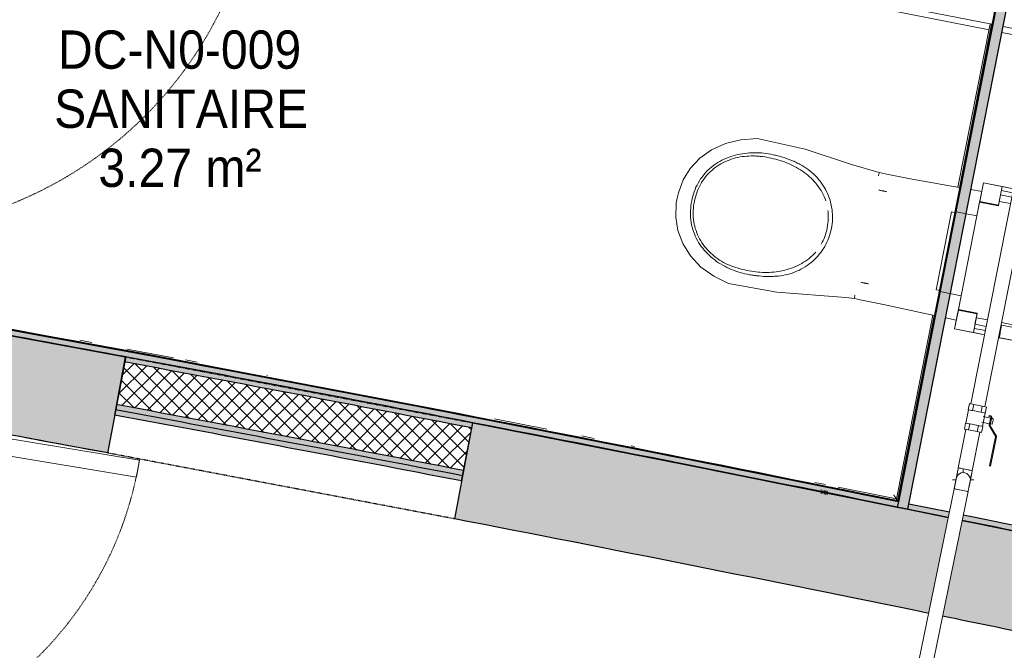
# Model space of a CAD drawing. Header units: millimetres. Extents: x -24070 to 30874, y -36590 to 4541.
# Tile 82 of 94: x 3655 to 5971, y -23585 to -22103. Entities that reach past the tile are written whole.
import ezdxf

# ---------------------------------------------------------------- set-up
doc = ezdxf.new("R2010")
doc.units = ezdxf.units.MM
for name, pattern in [('Centre', [29.999999, 12, -6, 6, -6]), ('Tiret', [2.5, 1.25, -1.25]), ('Tiret_2_', [2.5, 1.25, -1.25])]:
    doc.linetypes.add(name, pattern=pattern)
doc.layers.add('A-AREA', color=4, linetype='Tiret', lineweight=100, true_color=0x00ffff)
doc.layers.add('A-DOOR-HDLN', color=5, linetype='Tiret', lineweight=25, true_color=0x0000ff)
for name, color, linetype, lineweight in [('A-AREA-IDEN', 7, 'Continuous', 30), ('A-DOOR', 7, 'Continuous', 25), ('A-DOOR-FRAM', 7, 'Continuous', 25), ('A-FLOR-HRAL', 7, 'Continuous', 18), ('A-WALL', 7, 'Continuous', 25), ('A-WALL-PATT', 7, 'Continuous', 25), ('BATIEMENT', 7, 'Continuous', 18), ('BATIMENT', 7, 'Continuous', 25), ('CANALISATION', 7, 'Continuous', 18), ('CANALISATIONS', 7, 'Continuous', 18), ('ELEMENTS DETAILS', 7, 'Continuous', 18), ('EQP SPE', 7, 'Continuous', 18), ('PLOMBERIE', 7, 'Continuous', 18), ('SANITAIRES', 7, 'Continuous', 18), ('SOLS', 7, 'Continuous', 25), ('TUYAUTERIE', 7, 'Continuous', 18)]:
    doc.layers.add(name, color=color, linetype=linetype, lineweight=lineweight)
doc.styles.add('Arial', font='arial.ttf', dxfattribs={"width": 0.9, "height": 90})

# ---------------------------------------------------------------- blocks, each defined once
blk = doc.blocks.new('PRT_SIMPLE_HUI_58x68x48 - PRT_BOIS_1V_930x2040x40-V6-2021_015_1111_DCE_1_50_N0 FINI_PLB_GEN')
at = {"layer": 'ELEMENTS DETAILS', "lineweight": 25}
h = blk.add_hatch(color=256, dxfattribs=at)
h.paths.add_polyline_path([(-483.8, -9.7), (-485.1, -11.7), (-496.1, -13.2), (-500.5, -13.2), (-500.5, -14.5), (-495.8, -14.5), (-483.8, -12.8), (-483.8, -10.4)])
h.paths.add_polyline_path([(-508.5, -11.5), (-502, -11.5), (-502.2, -10.2), (-505.2, -10.2), (-505.2, -9.3), (-488.2, -9.5), (-485.1, -10.6), (-483.8, -9.7), (-489, -8), (-508.5, -8), (-508.5, -10.9)])
h = blk.add_hatch(color=256, dxfattribs=at)
h.paths.add_polyline_path([(413.8, -12.8), (427.8, -14.5), (430.5, -14.5), (430.2, -13.2), (425.7, -13.1), (415.1, -11.7), (413.8, -9.7), (413.8, -11.9)])
h.paths.add_polyline_path([(413.8, -9.7), (415.1, -10.6), (418.8, -9.3), (435.2, -9.6), (435.2, -10.2), (432, -10.2), (432, -11.5), (438.5, -11.5), (438.5, -8), (418.5, -8), (414.8, -9.3)])
at = {"layer": 'A-DOOR'}
for p, q in [((-499.5, -14.5), (-499.5, -54.5)), ((426, -14.5), (-496, -14.5)), ((430.5, -54.5), (430.5, -14.5)), ((-499.5, -54.5), (430.5, -54.5)), ((417, -54.5), (417, -977.5))]:
    blk.add_line(p, q, dxfattribs=at)
at = {"layer": 'A-DOOR-FRAM'}
for p, q in [((-487, 56), (-545, 56)), ((-545, 56), (-545, 47.5)), ((-487, -8), (-487, 56)), ((475, 56), (417, 56)), ((417, 56), (417, -8)), ((475, 47.5), (475, 56)), ((-502, -56), (-502, -11.5)), ((-488.5, -8), (-487, -8)), ((417, -8), (418.5, -8)), ((432, -11.5), (432, -56)), ((-545, -49.5), (-545, -56)), ((-545, -56), (-502, -56)), ((432, -56), (475, -56)), ((475, -56), (475, -49.5))]:
    blk.add_line(p, q, dxfattribs=at)
at = {"layer": 'BATIMENT'}
for p, q in [((-427.1, 55), (-450.6, 55)), ((-450.6, 55), (-450.6, 54.5)), ((-450.6, 54.5), (-450.6, 50.4)), ((-427.1, 54.5), (-450.6, 54.5)), ((-450.6, 50.4), (-450.6, 43.3)), ((-427.1, 50.4), (-450.6, 50.4)), ((-319.6, 55), (-427.1, 55)), ((-427.1, 55), (-427.1, 54.5)), ((-427.1, 54.5), (-427.1, 55)), ((-427.1, 54.5), (-427.1, 50.4)), ((-319.6, 54.5), (-427.1, 54.5)), ((-427.1, 50.4), (-427.1, 54.5)), ((-427.1, 50.4), (-427.1, 43.3)), ((-319.6, 50.4), (-427.1, 50.4)), ((-427.1, 43.3), (-427.1, 50.4)), ((-319.6, 54.5), (-319.6, 55)), ((-319.6, 50.4), (-319.6, 54.5)), ((-319.6, 43.3), (-319.6, 50.4)), ((-450.6, 34), (-450.6, 43.3)), ((-450.6, 25.6), (-450.6, 34)), ((-427.1, 34), (-450.6, 34)), ((-450.6, 15.2), (-450.6, 25.6)), ((-427.1, 25.6), (-450.6, 25.6)), ((-427.1, 34), (-427.1, 43.3)), ((-427.1, 43.3), (-427.1, 34)), ((-427.1, 32.8), (-427.1, 34)), ((-319.6, 34), (-427.1, 34)), ((-427.1, 34), (-427.1, 25.6)), ((-427.1, 32.8), (-319.6, 32.8)), ((-427.1, 25.6), (-427.1, 15.2)), ((-319.6, 43.3), (-319.6, 34)), ((-319.6, 34), (-319.6, 32.8)), ((-450.6, 4.4), (-450.6, 15.2)), ((-427.1, 15.2), (-450.6, 15.2)), ((-450.6, -4), (-450.6, 4.4)), ((-450.6, 4.4), (-427.1, 4.4)), ((-427.1, 15.2), (-427.1, 4.4)), ((-427.1, 4.4), (-427.1, -4)), ((-465.6, -5.5), (-465.6, -14.5)), ((-413.4, -5.5), (-465.6, -5.5)), ((-450.6, -4), (-450.6, -5)), ((-450.6, -5), (-427.1, -5)), ((-427.1, -5), (-427.1, -4)), ((-413.4, -14.5), (-413.4, -5.5)), ((-465.6, -54.5), (-465.6, -63.5)), ((-465.6, -63.5), (-413.4, -63.5)), ((-427.1, -64), (-450.6, -64)), ((-450.6, -64), (-450.6, -65)), ((-450.6, -73.4), (-450.6, -65)), ((-427.1, -65), (-427.1, -64)), ((-427.1, -65), (-427.1, -73.4)), ((-413.4, -63.5), (-413.4, -54.5)), ((-450.6, -84.2), (-450.6, -73.4)), ((-427.1, -73.4), (-450.6, -73.4)), ((-450.6, -94.6), (-450.6, -84.2)), ((-450.6, -84.2), (-427.1, -84.2)), ((-427.1, -73.4), (-427.1, -84.2)), ((-427.1, -84.2), (-427.1, -94.6)), ((-450.6, -103), (-450.6, -94.6)), ((-450.6, -94.6), (-427.1, -94.6)), ((-450.6, -112.3), (-450.6, -103)), ((-450.6, -103), (-427.1, -103)), ((-450.6, -112.3), (-450.6, -119.4)), ((-427.1, -94.6), (-427.1, -103)), ((-427.1, -103), (-427.1, -101.8)), ((-319.6, -101.8), (-427.1, -101.8)), ((-427.1, -112.3), (-427.1, -103)), ((-427.1, -103), (-319.6, -103)), ((-427.1, -103), (-427.1, -112.3)), ((-427.1, -112.3), (-427.1, -119.4)), ((-427.1, -119.4), (-427.1, -112.3)), ((-319.6, -101.8), (-319.6, -103)), ((-319.6, -103), (-319.6, -112.3)), ((-319.6, -119.4), (-319.6, -112.3)), ((-450.6, -119.4), (-450.6, -123.5)), ((-450.6, -119.4), (-427.1, -119.4)), ((-450.6, -123.5), (-450.6, -124)), ((-450.6, -123.5), (-427.1, -123.5)), ((-450.6, -124), (-427.1, -124)), ((-427.1, -119.4), (-427.1, -123.5)), ((-427.1, -119.4), (-319.6, -119.4)), ((-427.1, -123.5), (-427.1, -119.4)), ((-427.1, -123.5), (-427.1, -124)), ((-427.1, -123.5), (-319.6, -123.5)), ((-427.1, -124), (-427.1, -123.5)), ((-427.1, -124), (-319.6, -124)), ((-319.6, -123.5), (-319.6, -119.4)), ((-319.6, -124), (-319.6, -123.5))]:
    blk.add_line(p, q, dxfattribs=at)
at = {"layer": 'BATIMENT', "color": 176, "linetype": 'Tiret', "lineweight": 18, "true_color": 0x000080}
blk.add_arc((428, -54.5), 930, 180, 269.3192, dxfattribs=at)
at = {"layer": 'BATIMENT'}
for radius, start, end in [(9.12, 155.8208, 180), (9.12, 180, 204.1792), (7.5, 360, 180), (7.5, 180, 360), (7.5, 180, 240), (7.5, 140.4569, 165), (9.12, 111.9887, 120), (7.5, 61.6228, 120), (7.5, 270, 0), (9.12, 60, 68.0113), (7.5, 0, 30), (9.12, 0, 24.1792), (9.12, 240, 248.0113)]:
    blk.add_arc((429, -65.5), radius, start, end, dxfattribs=at)
at = {"layer": 'ELEMENTS DETAILS'}
for p, q in [((-488.5, -8), (-508.5, -8)), ((-508.5, -8), (-508.5, -11.5)), ((-508.5, -11.5), (-502, -11.5)), ((-505.2, -10.2), (-505.2, -9.3)), ((-505.2, -9.3), (-488.7, -9.3)), ((-502, -10.2), (-505.2, -10.2)), ((-502, -11.5), (-502, -10.2)), ((-496.1, -13.2), (-500.5, -13.2)), ((-500.5, -13.2), (-500.5, -14.5)), ((-500.5, -14.5), (-496, -14.5)), ((-485.1, -11.7), (-496.1, -13.2)), ((-496, -14.5), (-483.8, -12.8)), ((-488.7, -9.3), (-485.1, -10.6)), ((-483.8, -9.7), (-488.5, -8)), ((-485.1, -10.6), (-485.1, -11.7)), ((-483.8, -12.8), (-483.8, -9.7)), ((418.5, -8), (413.8, -9.7)), ((413.8, -9.7), (413.8, -12.8)), ((413.8, -12.8), (426, -14.5)), ((415.1, -10.6), (418.7, -9.3)), ((415.1, -11.7), (415.1, -10.6)), ((426.1, -13.2), (415.1, -11.7)), ((438.5, -8), (418.5, -8)), ((418.7, -9.3), (435.2, -9.3)), ((426, -14.5), (430.5, -14.5)), ((430.5, -13.2), (426.1, -13.2)), ((430.5, -14.5), (430.5, -13.2)), ((435.2, -10.2), (432, -10.2)), ((432, -10.2), (432, -11.5)), ((432, -11.5), (438.5, -11.5)), ((435.2, -9.3), (435.2, -10.2)), ((438.5, -11.5), (438.5, -8))]:
    blk.add_line(p, q, dxfattribs=at)
at = {"layer": 'EQP SPE'}
for p, q in [((430.5, -40.5), (430.5, -54.5)), ((430.5, -54.5), (403.5, -54.5))]:
    blk.add_line(p, q, dxfattribs=at)
blk = doc.blocks.new('51_PORTE_2 VENTEAUX TUNEL  - 166X204-479372-2021_015_1111_DCE_1_50_N0 FINI_PLB_GEN')
at = {"layer": 'BATIMENT', "color": 251, "lineweight": 18, "true_color": 0x646464}
for p, q in [((-845, 1003), (-845, 158)), ((-845, 1003), (-805, 1003)), ((-805, 1003), (-805, 158)), ((805, 1003), (805, 158)), ((845, 1003), (805, 1003)), ((845, 1003), (845, 158)), ((-805, 158), (-845, 158)), ((805, 158), (845, 158))]:
    blk.add_line(p, q, dxfattribs=at)
at = {"layer": 'BATIMENT'}
for p, q in [((-873.5, 158), (-846, 158)), ((-846, 158), (-846, 112)), ((846, 158), (876, 158)), ((846, 112), (846, 158)), ((876, 158), (876, -8)), ((-846, 112), (-830, 112)), ((-830, 112), (-830, -8)), ((830, 112), (846, 112)), ((830, -8), (830, 112)), ((-830, -8), (-873.5, -8)), ((876, -8), (830, -8))]:
    blk.add_line(p, q, dxfattribs=at)
at = {"layer": 'BATIMENT', "color": 251, "linetype": 'Tiret', "lineweight": 18, "true_color": 0x646464}
for centre, start, end in [((-845, 158), 360, 90), ((845, 158), 90, 180)]:
    blk.add_arc(centre, 845, start, end, dxfattribs=at)
blk = doc.blocks.new('Garde-corps - Garde-corps-523017-2021_015_1111_DCE_1_50_N0 FINI_PLB_GEN')
at = {"layer": 'A-FLOR-HRAL'}
for p, q in [((5938, -22113.2), (5862.1, -22496.9)), ((5941.4, -22113.9), (5865.5, -22497.5)), ((5802.7, -22797.3), (5717.2, -23229.4)), ((5806.1, -22798), (5719.9, -23233.5)), ((3824.5, -22861.9), (3796.3, -22856.7)), ((4016.8, -22897.6), (3906.9, -22877.2)), ((4072.1, -22908), (4045.1, -22902.9)), ((4238.1, -22939.2), (4236.5, -22938.9)), ((4895.1, -23065.5), (4771.6, -23041.5)), ((5006.6, -23087.4), (4977.3, -23081.6)), ((5101.5, -23106), (5093.6, -23104.5)), ((5550.7, -23195.7), (5525.5, -23190.6)), ((5717.2, -23229.4), (5580.2, -23201.6))]:
    blk.add_line(p, q, dxfattribs=at)
blk.add_arc((-16003.4, -130034.4), 108987.8, 78.502843, 79.91674, dxfattribs=at)
for points, knots in [([(5711, -23220.1), (5711.3, -23220.5), (5711.8, -23221.3), (5712.6, -23222.5), (5713.4, -23223.7), (5714.1, -23224.8), (5715, -23226.1), (5715.9, -23227.5), (5716.7, -23228.6), (5717.1, -23229.3), (5717.2, -23229.4)], [0.3928571, 0.3928571, 0.3928571, 0.3928571, 0.4285714, 0.4642857, 0.5, 0.5357143, 0.5714286, 0.625, 0.6785714, 0.6999399, 0.6999399, 0.6999399, 0.6999399]), ([(5717.2, -23229.4), (5717.2, -23229.4), (5717.2, -23229.5), (5717.4, -23229.7), (5717.5, -23229.9), (5717.7, -23230.1), (5717.8, -23230.4), (5718, -23230.6), (5718.2, -23230.9), (5718.4, -23231.3), (5718.6, -23231.6), (5719, -23232.1), (5719.4, -23232.7), (5719.7, -23233.2), (5719.9, -23233.5)], [0, 0, 0, 0, 0.125, 0.25, 0.3125, 0.375, 0.4375, 0.5, 0.5625, 0.625, 0.6875, 0.75, 0.875, 1, 1, 1, 1])]:
    blk.add_open_spline(points, degree=3, knots=knots, dxfattribs=at)
blk = doc.blocks.new('B02_ARC_rvt-1-2021_015_1111_DCE_1_50_N0 FINI_PLB_GEN')
at = {"layer": 'A-WALL-PATT', "true_color": 0xdadada}
for points in [[(5744, -23253.7), (6664.6, -18600.1), (6640, -18595.3), (5719.8, -23248.8), (5731.7, -23251.2)], [(4694.1, -23187.4), (4696.4, -23175.1), (4159.4, -23072.6), (3879.7, -23020.1), (3877.5, -23032.4), (4414.8, -23133.8), (4670.3, -23182.8)]]:
    blk.add_hatch(color=254, dxfattribs=at).paths.add_polyline_path(points)
h = blk.add_hatch(color=254, dxfattribs=at)
h.paths.add_polyline_path([(3902.9, -22895.2), (3905.2, -22883), (3393, -22789.2), (3062.8, -22729.9), (3060.3, -22742.1), (3490.3, -22819.4), (3648.5, -22848.5)])
h.paths.add_polyline_path([(2991.4, -22729.9), (2993.8, -22717.6), (2981.5, -22715.4), (2979.5, -22727.8), (2987.7, -22729.2)])
at = {"layer": 'A-WALL-PATT', "lineweight": 5, "true_color": 0xdadada}
for points in [[(4720.6, -23050.4), (4723, -23038.1), (4290.6, -22955.3), (3905.2, -22883), (3902.9, -22895.2), (4414.8, -22991.8), (4718.2, -23049.9)], [(4718.2, -23062.7), (4720.6, -23050.4), (4290.6, -22968), (3902.9, -22895.2), (3900.7, -22907.5), (4414.8, -23004.5), (4670.3, -23053.5)], [(4696.4, -23175.1), (4698.8, -23162.8), (4159.4, -23059.9), (3882, -23007.8), (3879.7, -23020.1), (4414.8, -23121.1), (4694.1, -23174.6)]]:
    blk.add_hatch(color=254, dxfattribs=at).paths.add_polyline_path(points)
at = {"layer": 'A-WALL-PATT', "lineweight": 18}
h = blk.add_hatch(dxfattribs=at)
h.set_pattern_fill('FP_1', color=256, style=0, pattern_type=2)
h.set_pattern_definition([(45, (0, 0), (-17.67767, 17.67767), []), (135, (0, 0), (-17.67767, -17.67767), [])])
h.paths.add_polyline_path([(4698.8, -23162.8), (4718.2, -23062.7), (4290.6, -22980.8), (3900.7, -22907.5), (3882, -23007.8), (4414.8, -23108.4), (4696.4, -23162.4)])
at = {"layer": 'A-WALL-PATT', "true_color": 0xdadada}
h = blk.add_hatch(color=254, dxfattribs=at)
h.paths.add_polyline_path([(6080.2, -23322.8), (6082.7, -23310.5), (5874.6, -23267.7), (5872.1, -23279.9), (6076.6, -23322)])
h.paths.add_polyline_path([(5839.3, -23273.2), (5841.9, -23261), (5746.4, -23241.5), (5744, -23253.7)])
h.paths.add_polyline_path([(5719.5, -23248.7), (5721.9, -23236.5), (5181.2, -23128), (4723, -23038.1), (4720.6, -23050.4), (5222.7, -23148.9), (5692.1, -23243.2)])
at = {"layer": 'A-AREA'}
blk.add_line((5555.1, -23215.4), (5538.6, -23212.1), dxfattribs=at)
at = {"layer": 'A-WALL'}
for p, q in [((5721.9, -23236.5), (5719.5, -23248.7)), ((5744, -23253.7), (5746.4, -23241.5))]:
    blk.add_line(p, q, dxfattribs=at)
for radius in [108960.3, 108972.8, 108845.8, 108858.3]:
    blk.add_arc((-16003.4, -130034.4), radius, 79.03693, 79.474503, dxfattribs=at)
at = {"layer": 'BATIEMENT', "lineweight": 25}
for p, q in [((5746.4, -23241.5), (6664.6, -18600.1)), ((5952.6, -22060), (5720.3, -23234.1)), ((5954.9, -22058.4), (5721.9, -23236.5)), ((5722.3, -23234.5), (5954.6, -22060.3)), ((3902.9, -22895.2), (3877.5, -23032.4)), ((4694.1, -23187.4), (4720.6, -23050.4)), ((5721.9, -23236.5), (5722.3, -23234.5)), ((5744, -23253.7), (5839.4, -23273.2)), ((5841.9, -23261), (5746.4, -23241.5))]:
    blk.add_line(p, q, dxfattribs=at)
at = {"layer": 'BATIEMENT', "lineweight": 25, "flags": 128}
for points in [[(3060.3, -22742.1), (3481.8, -22817.9), (3902.9, -22895.2)], [(3905.2, -22883), (3490.3, -22806.7), (3075.1, -22732)], [(5720.3, -23234.1), (4840.7, -23059), (3959.8, -22891.1), (3077.4, -22730.4)], [(5721.9, -23236.5), (5222.7, -23136.1), (4723, -23038.1)], [(4720.6, -23050.4), (5220.3, -23148.4), (5719.5, -23248.7)], [(5719.5, -23248.7), (5731.7, -23251.2), (5744, -23253.7)], [(5872.1, -23279.9), (5912.1, -23288.1), (6080.2, -23322.8)], [(6058.2, -23305.4), (5902.3, -23273.3), (5874.6, -23267.6)]]:
    blk.add_lwpolyline(points, dxfattribs=at)
at = {"layer": 'BATIEMENT', "lineweight": 25}
for radius, start, end in [(108985.3, 78.501522, 79.91808), (108985.3, 79.03693, 79.474503), (108833.3, 79.03693, 79.474503)]:
    blk.add_arc((-16003.4, -130034.4), radius, start, end, dxfattribs=at)
at = {"layer": 'SOLS'}
for p, q in [((4960.3, -23097.1), (5019.6, -23108.8)), ((5120, -23128.5), (5196.8, -23143.8))]:
    blk.add_line(p, q, dxfattribs=at)
blk.add_arc((-16003.4, -130034.4), 108742.8, 79.473918, 79.697415, dxfattribs=at)
at = {"layer": 'BATIEMENT', "lineweight": 18}
blk.add_blockref('Garde-corps - Garde-corps-523017-2021_015_1111_DCE_1_50_N0 FINI_PLB_GEN', (0, 0), dxfattribs=at)
at = {"layer": 'BATIMENT', "lineweight": 18}
for name, p, rotation in [('PRT_SIMPLE_HUI_58x68x48 - PRT_BOIS_1V_930x2040x40-V6-2021_015_1111_DCE_1_50_N0 FINI_PLB_GEN', (3155.5, -22080.9), 78.8099662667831), ('51_PORTE_2 VENTEAUX TUNEL  - 166X204-479372-2021_015_1111_DCE_1_50_N0 FINI_PLB_GEN', (2809, -23808.9), 260.6176703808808)]:
    blk.add_blockref(name, p, dxfattribs=dict(at, rotation=rotation))
blk = doc.blocks.new('Ouverture en rectangle - Ouverture en rectangle _83x207_-3216016-2021_015_1111_DCE_1_50_N0 FINI_PLB_GEN')
at = {"layer": 'A-DOOR-HDLN', "linetype": 'Tiret_2_'}
for p, q in [((-415, 115), (415, 115)), ((415, -115), (-415, -115))]:
    blk.add_line(p, q, dxfattribs=at)
blk = doc.blocks.new('B02_DC_STR_rvt-1-2021_015_1111_DCE_1_50_N0 FINI_PLB_GEN')
at = {"layer": 'A-WALL-PATT', "true_color": 0x787878}
h = blk.add_hatch(color=8, dxfattribs=at)
h.paths.add_polyline_path([(11204.4, -24750.4), (11258.6, -24526.9), (10714.2, -24387.8), (10278.1, -24278.3), (10223.4, -24501.8), (10823.7, -24653), (11056.5, -24712.5)])
h.paths.add_polyline_path([(9417.2, -24304.7), (9471.8, -24081.2), (8841.8, -23931.9), (8316, -23810), (8265.6, -24034.4), (8894.3, -24180.4)])
h.paths.add_polyline_path([(7387.5, -23837.2), (7437.9, -23612.8), (7140.1, -23547.6), (6940.1, -23504.3), (6892.6, -23729.4), (7189.1, -23793.7)])
h.paths.add_polyline_path([(6080.5, -23557.7), (6128.1, -23332.7), (5872, -23280.4), (5825.8, -23505.7), (5947.5, -23530.6)])
h.paths.add_polyline_path([(5793.1, -23499.1), (5839.2, -23273.8), (5379.4, -23180.3), (4720.3, -23050.4), (4677.5, -23276.3), (5424.7, -23423.9), (5692.1, -23478.5)])
h.paths.add_polyline_path([(3862, -23121.6), (3904.9, -22895.6), (3393, -22801.9), (3159.2, -22759.7), (3121.7, -22986.7), (3648.5, -23082.3)])
at = {"layer": 'BATIEMENT', "lineweight": 25}
for p, q in [((3862, -23121.6), (3904.9, -22895.6)), ((4720.3, -23050.4), (4677.5, -23276.3))]:
    blk.add_line(p, q, dxfattribs=at)
for radius, start, end in [(108972.8, 79.473456, 79.871997), (108742.8, 79.473918, 79.870419), (108972.8, 78.437142, 79.037057), (108742.8, 78.437154, 79.036596), (108972.8, 78.282163, 78.419597), (108742.8, 78.282624, 78.419629)]:
    blk.add_arc((-16003.4, -130034.4), radius, start, end, dxfattribs=at)
at = {"layer": 'BATIMENT', "color": 5, "lineweight": 25, "true_color": 0x0000ff, "rotation": 349.2552567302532}
blk.add_blockref('Ouverture en rectangle - Ouverture en rectangle _83x207_-3216016-2021_015_1111_DCE_1_50_N0 FINI_PLB_GEN', (4291.2, -23086), dxfattribs=at)
blk = doc.blocks.new('Sanitary_Toilet-Cisterns_SIAMP_Ingenio-Self-supporting-WC-Frame - Default-1347633-2021_015_1111_DCE_1_50_N0 FINI_PLB_GEN')
at = {"layer": 'ELEMENTS DETAILS'}
for p, q in [((-93.2, 50), (-95.7, 50)), ((-95.7, 50), (-95.7, 0)), ((-95.7, 50), (-95.7, 0)), ((95.7, 50), (-95.7, 50)), ((93.2, 60.2), (-93.2, 60.2)), ((-93.2, 60.2), (-93.2, 50)), ((-93.2, 60.2), (-93.2, 50)), ((93.2, 60.2), (-93.2, 60.2)), ((-93.2, 50), (93.2, 50)), ((93.2, 50), (93.2, 60.2)), ((93.2, 50), (93.2, 60.2)), ((95.7, 50), (93.2, 50)), ((95.7, 0), (95.7, 50)), ((95.7, 0), (95.7, 50)), ((175, 0), (95.7, 0)), ((175, -72), (175, 0)), ((-95.7, 0), (-175, 0)), ((-175, 0), (-175, -72)), ((-130, -0.2), (-175, -0.2)), ((-175, -0.2), (-175, -45)), ((-130, 0), (-130, -45)), ((-128.4, 0), (-130, 0)), ((-130, -45), (-130, -0.2)), ((128.4, 0), (-128.4, 0)), ((-128.4, 0), (-128.4, -45)), ((-128.4, -45), (-128.4, 0)), ((-95.7, 0), (95.7, 0)), ((128.4, 0), (128.4, -45)), ((130, 0), (128.4, 0)), ((128.4, -45), (128.4, 0)), ((130, -45), (130, 0)), ((175, -0.2), (130, -0.2)), ((130, -0.2), (130, -45)), ((175, -45), (175, -0.2)), ((-165, -45), (-175, -45)), ((-175, -45), (-175, -72)), ((-175, -45), (-130, -45)), ((-165, -72), (-165, -45)), ((-139.3, -45), (-155, -45)), ((-155, -45), (-155, -72)), ((-139.3, -72), (-139.3, -45)), ((-128.4, -45), (-139.3, -45)), ((-139.3, -45), (-139.3, -72)), ((-130, -45), (-128.4, -45)), ((128.4, -45), (130, -45)), ((139.3, -45), (128.4, -45)), ((130, -45), (175, -45)), ((155, -45), (139.3, -45)), ((139.3, -45), (139.3, -72)), ((139.3, -72), (139.3, -45)), ((155, -72), (155, -45)), ((175, -45), (165, -45)), ((165, -45), (165, -72)), ((175, -72), (175, -45)), ((-175, -105.4), (-175, -200)), ((-175, -105.4), (-175, -107)), ((-145, -107), (-175, -107)), ((-175, -107), (-175, -200)), ((-175, -107), (-165, -107)), ((-165, -107), (-165, -105.4)), ((-155, -105.4), (-155, -107)), ((-155, -107), (-145, -107)), ((-145, -107), (-145, -200)), ((-145, -200), (-145, -107)), ((-139.3, -145), (-139.3, -105.4)), ((-139.3, -105.4), (-139.3, -145)), ((139.3, -105.4), (139.3, -145)), ((139.3, -145), (139.3, -105.4)), ((145, -107), (155, -107)), ((145, -200), (145, -107)), ((175, -107), (145, -107)), ((145, -107), (145, -200)), ((155, -107), (155, -105.4)), ((165, -105.4), (165, -107)), ((165, -107), (175, -107)), ((175, -200), (175, -105.4)), ((175, -107), (175, -105.4)), ((175, -200), (175, -107)), ((-145, -200), (-145, -145)), ((-145, -145), (145, -145)), ((-139.3, -145), (139.3, -145)), ((145, -145), (145, -200)), ((-175, -200), (-145, -200)), ((-175, -200), (-145, -200)), ((145, -200), (175, -200)), ((145, -200), (175, -200))]:
    blk.add_line(p, q, dxfattribs=at)
blk = doc.blocks.new('POR_Matura_P2430_BIM_FR - P243001 - MATURA CUV SUSP RALLONGEE 70 BLANC-V11-2021_015_1111_DCE_1_50_N0 FINI_PLB_GEN')
at = {"layer": 'SANITAIRES'}
for p, q in [((5675.2, -22470.3), (5675.5, -22468.8)), ((5675.5, -22468.7), (5675.9, -22467.3)), ((5675.9, -22467.2), (5676.2, -22465.8)), ((5676.2, -22465.8), (5676.5, -22464.5)), ((5676.5, -22464.5), (5676.7, -22463.5)), ((5684.1, -22464), (5677, -22462.4)), ((5690.8, -22465.4), (5684.1, -22464)), ((5745.7, -22476), (5690.8, -22465.4)), ((5847.3, -22494.2), (5745.7, -22476)), ((5687, -22505.9), (5686.1, -22505.7)), ((5694.8, -22507.4), (5693.4, -22507.1)), ((5866, -22497.6), (5847.3, -22494.2)), ((5918, -22507.1), (5892.6, -22502.5)), ((5643.3, -22722.2), (5644.2, -22722.4)), ((5650.6, -22723.7), (5652, -22724)), ((5618.4, -22758.8), (5625.6, -22760)), ((5618.6, -22757.7), (5618.8, -22756.7)), ((5618.8, -22756.6), (5619, -22755.4)), ((5619, -22755.3), (5619.2, -22753.9)), ((5619.2, -22753.9), (5619.5, -22752.4)), ((5619.5, -22752.4), (5619.7, -22750.8)), ((5625.6, -22760), (5632.3, -22761.3)), ((5632.3, -22761.3), (5687.1, -22772.4)), ((5687.1, -22772.4), (5788, -22794.2)), ((5788, -22794.2), (5806.6, -22798.1)), ((5833, -22803.8), (5858.3, -22809.2))]:
    blk.add_line(p, q, dxfattribs=at)
at = {"layer": 'SANITAIRES', "flags": 128}
for points in [[(5502.7, -22407.3), (5389.7, -22382.5), (5351.1, -22385.1), (5315, -22394), (5282.6, -22408.7), (5254.6, -22428.6), (5232.2, -22452.5), (5215.6, -22479.7), (5204.3, -22510.3), (5201.5, -22522.4)], [(5677, -22462.4), (5611.6, -22443.2), (5502.7, -22407.3)], [(5676.7, -22463.5), (5676.9, -22462.8), (5677, -22462.5), (5677, -22462.4)], [(5686.1, -22505.7), (5685.1, -22505.5), (5684, -22505.3), (5682.7, -22505), (5681.2, -22504.7), (5679.6, -22504.4), (5678, -22504.1), (5676.3, -22503.7)], [(5693.4, -22507.1), (5691.9, -22506.8), (5690.4, -22506.5), (5689.1, -22506.3), (5688, -22506.1), (5687, -22505.9)], [(5436.3, -22743.5), (5322.3, -22723.4), (5287.6, -22706.3), (5257.6, -22684.4), (5233.2, -22658.4), (5214.9, -22629.4), (5203.3, -22598.8), (5198.3, -22567.3), (5199.5, -22534.7), (5201.5, -22522.4)], [(5633.5, -22720.3), (5635.2, -22720.6), (5636.8, -22721), (5638.4, -22721.3), (5639.9, -22721.6), (5641.2, -22721.8), (5642.3, -22722), (5643.3, -22722.2)], [(5644.2, -22722.4), (5645.2, -22722.6), (5646.3, -22722.8), (5647.6, -22723.1), (5649.1, -22723.4), (5650.6, -22723.7)], [(5436.3, -22743.5), (5598.2, -22755.8), (5618.4, -22758.8)], [(5618.4, -22758.8), (5618.4, -22758.7), (5618.5, -22758.4), (5618.6, -22757.7)]]:
    blk.add_lwpolyline(points, dxfattribs=at)
at = {"layer": 'SANITAIRES'}
for points, knots in [([(5235.7, -22529.2), (5237.2, -22521.8), (5241.1, -22507.4), (5250.3, -22486.7), (5262.9, -22468), (5278.6, -22451.8), (5296.9, -22438.5), (5317, -22428.3), (5338.4, -22421.1), (5360.5, -22416.8), (5382.9, -22415.4), (5405.4, -22416.4), (5423.9, -22419.7), (5438.5, -22423.2), (5452.9, -22427.3), (5467.1, -22432.2), (5480.8, -22438.2), (5494.2, -22444.9), (5510.1, -22455), (5527.2, -22469.7), (5541.7, -22486.9), (5553.4, -22506.3), (5561.7, -22527.3), (5566.5, -22549.3), (5567.5, -22571.9), (5565.8, -22586.7), (5564.4, -22594.1)], [0, 0, 0, 0, 0.045455, 0.090909, 0.136364, 0.181818, 0.227273, 0.272727, 0.318182, 0.363636, 0.409091, 0.454545, 0.5, 0.522727, 0.545455, 0.590909, 0.613636, 0.636364, 0.681818, 0.727273, 0.772727, 0.818182, 0.863636, 0.909091, 0.954545, 1, 1, 1, 1]), ([(5551.2, -22529), (5548.9, -22522.2), (5543.2, -22509.2), (5531.4, -22491.4), (5517, -22475.6), (5500.7, -22462), (5482.8, -22450.4), (5463.8, -22440.9), (5443.8, -22433.6), (5423.2, -22428.4), (5405.8, -22425.3), (5391.7, -22423.8), (5377.5, -22423.1), (5359.8, -22423.8), (5338.9, -22427.6), (5318.6, -22434.4), (5299.7, -22444.1), (5282.5, -22456.8), (5267.7, -22472.3), (5255.8, -22490.1), (5247.1, -22509.7), (5243.4, -22523.4), (5242, -22530.4)], [0.1363636, 0.1363636, 0.1363636, 0.1363636, 0.1818182, 0.2272727, 0.2727273, 0.3181818, 0.3636364, 0.4090909, 0.4545455, 0.5, 0.5454545, 0.5681818, 0.5909091, 0.6363636, 0.6818182, 0.7272727, 0.7727273, 0.8181818, 0.8636364, 0.9090909, 0.9545455, 1, 1, 1, 1]), ([(5564.4, -22594.1), (5562.9, -22601.6), (5558.8, -22615.9), (5549.2, -22636.4), (5536.5, -22655), (5515.6, -22676.6), (5489.8, -22692.7), (5461.3, -22702.2), (5442.7, -22705.4), (5427.8, -22706.6), (5412.8, -22706.9), (5397.8, -22706), (5382.9, -22704.4), (5368.1, -22702), (5349.8, -22698), (5328.6, -22690.4), (5308.4, -22680.5), (5289.5, -22668.2), (5272.5, -22653.4), (5257.8, -22636.3), (5246, -22617.1), (5237.6, -22596.1), (5233.1, -22574), (5232.4, -22551.4), (5234.2, -22536.6), (5235.7, -22529.2)], [0, 0, 0, 0, 0.045455, 0.090909, 0.136364, 0.181818, 0.272727, 0.318182, 0.363636, 0.386364, 0.409091, 0.454545, 0.477273, 0.5, 0.545455, 0.590909, 0.636364, 0.681818, 0.727273, 0.772727, 0.818182, 0.863636, 0.909091, 0.954545, 1, 1, 1, 1]), ([(5242, -22530.4), (5240.6, -22537.5), (5238.8, -22551.5), (5239.4, -22573), (5243.7, -22594), (5251.4, -22613.9), (5262.5, -22632.2), (5281, -22653.8), (5303.9, -22670.9), (5326.5, -22681.3), (5339.9, -22685.9), (5353.5, -22689.9), (5370.8, -22693.7), (5391.8, -22696.7), (5413, -22697.5), (5434.3, -22696), (5455.2, -22692.1), (5475.5, -22685.7), (5494.8, -22676.6), (5512.5, -22664.6), (5522.8, -22654.7), (5527.4, -22649.4)], [0, 0, 0, 0, 0.0454545, 0.0909091, 0.1363636, 0.1818182, 0.2272727, 0.2727273, 0.3636364, 0.4090909, 0.4318182, 0.4545455, 0.5, 0.5454545, 0.5909091, 0.6363636, 0.6818182, 0.7272727, 0.7727273, 0.8181818, 0.8636364, 0.8636364, 0.8636364, 0.8636364]), ([(5554.5, -22592.2), (5556, -22585.2), (5557.6, -22571.6), (5557, -22557.9), (5556.2, -22551.4)], [0, 0, 0, 0, 0.04545455, 0.08737828, 0.08737828, 0.08737828, 0.08737828]), ([(5540.6, -22630.6), (5543.8, -22624.9), (5549.5, -22612.4), (5553.2, -22599.2), (5554.5, -22592.2)], [0.91262172, 0.91262172, 0.91262172, 0.91262172, 0.95454545, 1, 1, 1, 1])]:
    blk.add_open_spline(points, degree=3, knots=knots, dxfattribs=at)
blk = doc.blocks.new('STH_VALVULA_ESFERA_PALANCA_H-H_CHICAGO_RFA - CHICAGO Palanca Azul H-H-1348020-2021_015_1111_DCE_1_50_N0 FINI_PLB_GEN')
at = {"layer": 'PLOMBERIE', "color": 5, "true_color": 0x0000ff}
for p, q in [((5886.9, -23019.9), (5880.7, -23051.2)), ((5889.1, -23005.5), (5886.2, -23019.8)), ((5888.7, -23020.3), (5886.2, -23019.8)), ((5887.5, -23020.1), (5894.3, -23021.4)), ((5889.1, -23005.5), (5899.1, -23007.5)), ((5896.3, -23021.8), (5894.7, -23021.5)), ((5896.3, -23021.8), (5899.1, -23007.5)), ((5901.5, -23022.8), (5896.3, -23021.8)), ((5899.1, -23007.5), (5919.2, -23011.5)), ((5901, -23022.7), (5911.7, -23024.8)), ((5916.4, -23025.8), (5911.2, -23024.7)), ((5919.2, -23011.5), (5916.4, -23025.8)), ((5919.2, -23011.5), (5929.3, -23013.5)), ((5929.3, -23013.5), (5926.5, -23027.8)), ((5918, -23026.1), (5916.4, -23025.8)), ((5918.4, -23026.2), (5925.2, -23027.5)), ((5919.6, -23058.9), (5925.8, -23027.6)), ((5938.9, -23039.6), (5921.1, -23036.1)), ((5926.5, -23027.8), (5924, -23027.3)), ((5935.2, -23033.2), (5934.7, -23035.6)), ((5934.7, -23035.6), (5939, -23036.5)), ((5939.5, -23034), (5935.2, -23033.2)), ((5939.4, -23037.1), (5935.7, -23055.8)), ((5938.1, -23056.3), (5941.8, -23037.6)), ((5945.3, -23040.8), (5941.3, -23040.1)), ((5880.1, -23051.1), (5877.2, -23065.4)), ((5887.3, -23067.4), (5877.2, -23065.4)), ((5880.1, -23051.1), (5882.5, -23051.6)), ((5881.3, -23051.3), (5888.1, -23052.7)), ((5887.3, -23067.4), (5890.1, -23053.1)), ((5907.4, -23071.3), (5887.3, -23067.4)), ((5888.5, -23052.8), (5890.1, -23053.1)), ((5890.1, -23053.1), (5895.3, -23054.1)), ((5894.8, -23054), (5905.5, -23056.1)), ((5905, -23056), (5910.2, -23057)), ((5910.2, -23057), (5907.4, -23071.3)), ((5917.5, -23073.3), (5907.4, -23071.3)), ((5910.2, -23057), (5911.9, -23057.4)), ((5912.2, -23057.4), (5919, -23058.8)), ((5920.3, -23059), (5917.5, -23073.3)), ((5917.8, -23058.6), (5920.3, -23059)), ((5918.5, -23049.3), (5936.3, -23052.8)), ((5935.7, -23055.8), (5935.4, -23057.3)), ((5935.4, -23057.3), (5950.4, -23081.7)), ((5938.1, -23056.3), (5935.7, -23055.8)), ((5935.7, -23055.8), (5938.1, -23056.3)), ((5937.9, -23057.8), (5938.1, -23056.3)), ((5952.9, -23082.2), (5937.9, -23057.8)), ((5938.7, -23053.3), (5942.7, -23054.1)), ((5950.2, -23083.2), (5936.6, -23152)), ((5939, -23152.5), (5952.6, -23083.7)), ((5950.4, -23081.7), (5950.2, -23083.2)), ((5950.2, -23083.2), (5952.6, -23083.7)), ((5952.6, -23083.7), (5950.2, -23083.2)), ((5952.6, -23083.7), (5952.9, -23082.2)), ((5936.6, -23152), (5939, -23152.5))]:
    blk.add_line(p, q, dxfattribs=at)
for radius in [0.5, 3]:
    blk.add_arc((5938.9, -23037), radius, 348.8212, 78.8212, dxfattribs=at)
blk.add_ellipse((5944, -23047.5), major_axis=(1.31, 6.62), ratio=0.000007, start_param=0, end_param=3.141593, dxfattribs=at)
blk = doc.blocks.new('Coude - Générique - Standard-642146-2021_015_1111_DCE_1_50_N0 FINI_PLB_GEN')
at = {"layer": 'CANALISATION', "color": 5, "true_color": 0x0000ff}
for p, q in [((5865.2, -23157.1), (5863, -23156.7)), ((5867.8, -23157.6), (5865.2, -23157.1)), ((5871.2, -23158.3), (5867.8, -23157.6)), ((5875.2, -23159.1), (5871.2, -23158.3)), ((5879.4, -23159.9), (5875.2, -23159.1)), ((5887.6, -23161.5), (5879.4, -23159.9)), ((5891, -23162.2), (5887.6, -23161.5)), ((5893.6, -23162.7), (5891, -23162.2)), ((5895.8, -23163.1), (5893.6, -23162.7)), ((5890.9, -23187.7), (5890.8, -23188.3))]:
    blk.add_line(p, q, dxfattribs=at)
at = {"layer": 'CANALISATION', "color": 5, "true_color": 0x0000ff, "flags": 128}
for points in [[(5858.4, -23179.9), (5858.5, -23179.6), (5858.5, -23179.3), (5858.6, -23178.9), (5858.7, -23178.4), (5858.8, -23178), (5858.9, -23177.4), (5859, -23176.9), (5859.1, -23176.3), (5859.2, -23175.7), (5859.4, -23175.1), (5859.5, -23174.4), (5859.6, -23173.8), (5859.8, -23173), (5859.9, -23172.3), (5860.1, -23171.5), (5860.2, -23170.7), (5860.4, -23169.9), (5860.6, -23169.1), (5860.7, -23168.2), (5860.9, -23167.4), (5861.1, -23166.5), (5861.3, -23165.6), (5861.4, -23164.6), (5861.6, -23163.7), (5861.8, -23162.8), (5862, -23161.8), (5862.2, -23160.8), (5862.4, -23159.9), (5862.6, -23158.9), (5862.8, -23157.9), (5863, -23156.9), (5863, -23156.7)], [(5895.8, -23163.1), (5895.6, -23164.1), (5895.4, -23165.1), (5895.2, -23166.1), (5895, -23167.1), (5894.8, -23168), (5894.6, -23169), (5894.4, -23169.9), (5894.3, -23170.9), (5894.1, -23171.8), (5893.9, -23172.7), (5893.7, -23173.6), (5893.5, -23174.5), (5893.4, -23175.3), (5893.2, -23176.2), (5893, -23177), (5892.9, -23177.8), (5892.7, -23178.6), (5892.6, -23179.3), (5892.4, -23180), (5892.3, -23180.7), (5892.2, -23181.4), (5892, -23182), (5891.9, -23182.7), (5891.8, -23183.2), (5891.7, -23183.8), (5891.6, -23184.3), (5891.5, -23184.8), (5891.4, -23185.2), (5891.3, -23185.6), (5891.3, -23186), (5891.2, -23186.3), (5891.1, -23186.6), (5891.1, -23186.9), (5891, -23187.1), (5891, -23187.3), (5891, -23187.5), (5891, -23187.6), (5890.9, -23187.6), (5890.9, -23187.7), (5890.9, -23187.7)], [(5857.9, -23182.7), (5858, -23182), (5858.1, -23181.4), (5858.2, -23181.2)], [(5858.2, -23181.2), (5858.2, -23181.2), (5858.2, -23181.1), (5858.2, -23181), (5858.2, -23180.9), (5858.3, -23180.7)]]:
    blk.add_lwpolyline(points, dxfattribs=at)
at = {"layer": 'CANALISATION', "color": 5, "true_color": 0x0000ff}
for start, end in [(168.8212, 172.6366), (153.8212, 159.3952), (138.8212, 144.3952), (123.8212, 129.3952), (108.8212, 114.3952), (18.8212, 24.3952), (348.8212, 354.3952)]:
    blk.add_arc((5874.5, -23184.4), 16.7, start, end, dxfattribs=at)
blk = doc.blocks.new('Coude - Générique - Standard-V21-2021_015_1111_DCE_1_50_N0 FINI_PLB_GEN')
at = {"layer": 'CANALISATION', "color": 5, "true_color": 0x0000ff}
for p, q in [((5853.2, -23205.6), (5855.4, -23206)), ((5855.4, -23206), (5858, -23206.6)), ((5858, -23206.6), (5861.4, -23207.3)), ((5861.4, -23207.3), (5865.3, -23208.1)), ((5865.3, -23208.1), (5869.6, -23208.9)), ((5869.6, -23208.9), (5873.8, -23209.8)), ((5873.8, -23209.8), (5877.8, -23210.6)), ((5877.8, -23210.6), (5881.1, -23211.3)), ((5881.1, -23211.3), (5883.7, -23211.8)), ((5883.7, -23211.8), (5885.9, -23212.3))]:
    blk.add_line(p, q, dxfattribs=at)
at = {"layer": 'CANALISATION', "color": 5, "true_color": 0x0000ff, "flags": 128}
for points in [[(5858.2, -23181.1), (5858.2, -23181.1), (5858.2, -23181.2), (5858.2, -23181.3), (5858.2, -23181.4), (5858.1, -23181.6), (5858.1, -23181.8), (5858, -23182), (5858, -23182.3), (5857.9, -23182.7), (5857.8, -23183), (5857.8, -23183.4), (5857.7, -23183.9), (5857.6, -23184.3), (5857.5, -23184.8), (5857.4, -23185.4), (5857.2, -23185.9), (5857.1, -23186.5), (5857, -23187.2), (5856.9, -23187.8), (5856.7, -23188.5), (5856.6, -23189.2), (5856.4, -23190), (5856.3, -23190.7), (5856.1, -23191.5), (5855.9, -23192.3), (5855.8, -23193.2), (5855.6, -23194), (5855.4, -23194.9), (5855.2, -23195.8), (5855, -23196.7), (5854.8, -23197.6), (5854.7, -23198.6), (5854.5, -23199.5), (5854.3, -23200.5), (5854.1, -23201.4), (5853.9, -23202.4), (5853.7, -23203.4), (5853.5, -23204.3), (5853.3, -23205.3), (5853.2, -23205.6)], [(5885.9, -23212.3), (5886.1, -23211.3), (5886.3, -23210.3), (5886.5, -23209.4), (5886.7, -23208.4), (5886.9, -23207.4), (5887.1, -23206.5), (5887.3, -23205.5), (5887.5, -23204.6), (5887.7, -23203.7), (5887.9, -23202.8), (5888.1, -23201.9), (5888.3, -23201), (5888.4, -23200.1), (5888.6, -23199.3), (5888.8, -23198.5), (5888.9, -23197.7), (5889.1, -23196.9), (5889.2, -23196.1), (5889.4, -23195.4), (5889.5, -23194.7), (5889.7, -23194.1), (5889.8, -23193.4), (5889.9, -23192.8), (5890, -23192.2), (5890.2, -23191.7), (5890.3, -23191.2), (5890.4, -23190.7), (5890.5, -23190.2), (5890.5, -23189.8), (5890.6, -23189.5), (5890.7, -23189.1), (5890.7, -23188.8), (5890.8, -23188.6), (5890.8, -23188.3), (5890.9, -23188.2), (5890.9, -23188), (5890.9, -23187.9), (5890.9, -23187.8), (5891, -23187.8), (5891, -23187.8)]]:
    blk.add_lwpolyline(points, dxfattribs=at)
at = {"layer": 'CANALISATION', "color": 5, "true_color": 0x0000ff}
for start, end in [(144.0553, 171.6862), (78.407, 138.407), (3.407, 78.407), (345.8475, 357.6691)]:
    blk.add_arc((5874.6, -23184.4), 16.7, start, end, dxfattribs=at)
blk = doc.blocks.new('B02_PLB_rvt-1-2021_015_1111_DCE_1_50_N0 FINI_PLB_GEN')
at = {"layer": 'CANALISATIONS', "color": 6, "true_color": 0xff00ff}
for p, q in [((4923.4, -21926.9), (5935.3, -22126.9)), ((5965.7, -22132.9), (6043.7, -22148.4))]:
    blk.add_line(p, q, dxfattribs=at)
at = {"layer": 'CANALISATIONS', "color": 5, "true_color": 0x0000ff}
for p, q in [((4985.5, -21926.2), (5941.9, -22114)), ((5968.4, -22119.2), (6064.3, -22138)), ((6059.2, -22163.7), (5892.7, -23006.3)), ((5925.5, -23012.7), (6092, -22170.2)), ((5880.9, -23066.1), (5863, -23156.7)), ((5895.8, -23163.1), (5913.7, -23072.6)), ((5863, -23156.7), (5879.4, -23159.9)), ((5879.4, -23159.9), (5895.8, -23163.1)), ((5853.2, -23205.6), (5358, -25622)), ((5869.6, -23208.9), (5853.2, -23205.6)), ((5885.9, -23212.3), (5869.6, -23208.9)), ((5390.7, -25628.7), (5885.9, -23212.3))]:
    blk.add_line(p, q, dxfattribs=at)
at = {"layer": 'TUYAUTERIE', "color": 5, "linetype": 'Centre', "true_color": 0x0000ff}
for p, q in [((5874.5, -23168.1), (5874.5, -23159.4)), ((5849.5, -23184.4), (5857.6, -23184.4)), ((5891, -23184.4), (5899.5, -23184.4))]:
    blk.add_line(p, q, dxfattribs=at)
at = {"layer": 'TUYAUTERIE', "color": 5, "true_color": 0x0000ff}
blk.add_arc((5874.5, -23184.4), 16.7, 90, 92.2965, dxfattribs=at)
at = {"layer": 'CANALISATION', "color": 6, "linetype": 'Centre', "lineweight": 18, "true_color": 0xff00ff}
for name in ['Coude - Générique - Standard-642146-2021_015_1111_DCE_1_50_N0 FINI_PLB_GEN', 'Coude - Générique - Standard-V21-2021_015_1111_DCE_1_50_N0 FINI_PLB_GEN']:
    blk.add_blockref(name, (0, 0), dxfattribs=at)
at = {"layer": 'PLOMBERIE', "color": 6, "linetype": 'Centre', "lineweight": 18, "true_color": 0xff00ff}
blk.add_blockref('STH_VALVULA_ESFERA_PALANCA_H-H_CHICAGO_RFA - CHICAGO Palanca Azul H-H-1348020-2021_015_1111_DCE_1_50_N0 FINI_PLB_GEN', (0, 0), dxfattribs=at)
at = {"layer": 'SANITAIRES', "color": 6, "linetype": 'Centre', "lineweight": 18, "true_color": 0xff00ff}
blk.add_blockref('POR_Matura_P2430_BIM_FR - P243001 - MATURA CUV SUSP RALLONGEE 70 BLANC-V11-2021_015_1111_DCE_1_50_N0 FINI_PLB_GEN', (0, 0), dxfattribs=at)
at = {"layer": 'SANITAIRES', "color": 6, "linetype": 'Centre', "lineweight": 18, "true_color": 0xff00ff, "rotation": 78.82121492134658}
blk.add_blockref('Sanitary_Toilet-Cisterns_SIAMP_Ingenio-Self-supporting-WC-Frame - Default-1347633-2021_015_1111_DCE_1_50_N0 FINI_PLB_GEN', (5888.1, -22658.1), dxfattribs=at)

msp = doc.modelspace()

# ---------------------------------------------------------------- block references
at = {"lineweight": 5}
for name in ['B02_DC_STR_rvt-1-2021_015_1111_DCE_1_50_N0 FINI_PLB_GEN', 'B02_ARC_rvt-1-2021_015_1111_DCE_1_50_N0 FINI_PLB_GEN', 'B02_PLB_rvt-1-2021_015_1111_DCE_1_50_N0 FINI_PLB_GEN']:
    msp.add_blockref(name, (0, 0), dxfattribs=at)

# ---------------------------------------------------------------- texts
at = {"layer": 'A-AREA-IDEN', "color": 8, "true_color": 0x808080, "char_height": 90, "attachment_point": 1, "style": 'Arial'}
for s, insert, width in [('DC-N0-009', (3744.8, -22128.4), 681.835), ('SANITAIRE', (3735.8, -22267.3), 703.481), ('3.27 m²', (3840, -22406.2), 454.557)]:
    msp.add_mtext(s, dxfattribs=dict(at, insert=insert, width=width))

doc.saveas('drawing.dxf')
